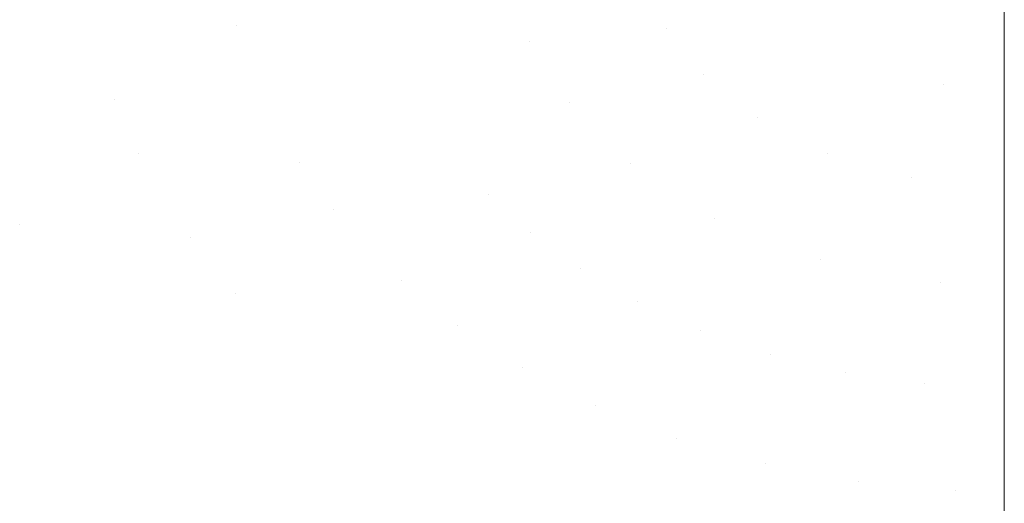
# Model space of a CAD drawing. Header units: centimetres. Extents: x -35.1 to 36.2, y 4.2 to 6.
# Tile 35 of 256: x -34.9871 to -34.9528, y 4.2793 to 4.2962. Entities that reach past the tile are written whole.
import ezdxf

# ---------------------------------------------------------------- set-up
doc = ezdxf.new("R2010")
doc.units = ezdxf.units.CM
doc.header["$LTSCALE"] = 2.54
doc.layers.add('Lucido design-1', color=7, linetype='Continuous')

# ---------------------------------------------------------------- blocks, each defined once
blk = doc.blocks.new('Gruppo-4-1')
at = {"color": 7, "linetype": 'Continuous', "lineweight": 9}
for points, invisible_edges in [([(-34.974377, 4.2955, -2276.223596), (-34.969813, 4.296495, -2276.223055), (-34.970366, 4.29845, -2276.223055), (-34.975078, 4.297978, -2276.223596)], 15), ([(-34.975078, 4.297978, -2277.020744), (-34.970366, 4.29845, -2277.021285), (-34.969813, 4.296495, -2277.021285), (-34.974377, 4.2955, -2277.020744)], 15), ([(-34.964565, 4.295912, -2276.222653), (-34.960516, 4.297388, -2276.222378), (-34.961043, 4.298407, -2276.222378), (-34.965367, 4.297465, -2276.222653)], 15), ([(-34.965367, 4.297465, -2277.021687), (-34.961043, 4.298407, -2277.021962), (-34.960516, 4.297388, -2277.021962), (-34.964565, 4.295912, -2277.021687)], 15), ([(-34.956163, 4.298308, -2276.22222), (-34.959663, 4.296345, -2276.222378), (-34.958435, 4.295356, -2276.222378), (-34.955558, 4.297821, -2276.22222)], 15), ([(-34.955558, 4.297821, -2277.02212), (-34.958435, 4.295356, -2277.021962), (-34.959663, 4.296345, -2277.021962), (-34.956163, 4.298308, -2277.02212)], 15), ([(-34.975078, 4.297978, -2276.223596), (-34.979908, 4.297495, -2276.224288), (-34.97957, 4.296022, -2276.224288)], 11), ([(-34.97957, 4.296022, -2277.020052), (-34.979908, 4.297495, -2277.020052), (-34.975078, 4.297978, -2277.020744)], 11), ([(-34.97957, 4.296022, -2276.224288), (-34.979055, 4.29448, -2276.224288), (-34.974377, 4.2955, -2276.223596), (-34.975078, 4.297978, -2276.223596)], 15), ([(-34.975078, 4.297978, -2277.020744), (-34.974377, 4.2955, -2277.020744), (-34.979055, 4.29448, -2277.020052), (-34.97957, 4.296022, -2277.020052)], 15), ([(-34.955558, 4.297821, -2276.22222), (-34.958435, 4.295356, -2276.222378), (-34.956823, 4.294525, -2276.222378), (-34.954764, 4.297412, -2276.22222)], 15), ([(-34.954764, 4.297412, -2277.02212), (-34.956823, 4.294525, -2277.021962), (-34.958435, 4.295356, -2277.021962), (-34.955558, 4.297821, -2277.02212)], 15), ([(-34.97957, 4.296022, -2276.224288), (-34.979908, 4.297495, -2276.224288), (-34.984848, 4.297, -2276.225141), (-34.984449, 4.295259, -2276.225141)], 15), ([(-34.984449, 4.295259, -2277.019198), (-34.984848, 4.297, -2277.019198), (-34.979908, 4.297495, -2277.020052), (-34.97957, 4.296022, -2277.020052)], 15), ([(-34.965367, 4.297465, -2276.222653), (-34.969813, 4.296495, -2276.223055), (-34.969346, 4.295459, -2276.223055)], 11), ([(-34.964565, 4.295912, -2277.021687), (-34.968728, 4.294395, -2277.021285), (-34.969813, 4.296495, -2277.021285), (-34.965367, 4.297465, -2277.021687)], 15), ([(-34.969346, 4.295459, -2276.223055), (-34.968728, 4.294395, -2276.223055), (-34.964565, 4.295912, -2276.222653), (-34.965367, 4.297465, -2276.222653)], 15), ([(-34.963267, 4.294325, -2276.222653), (-34.959663, 4.296345, -2276.222378), (-34.960516, 4.297388, -2276.222378), (-34.964565, 4.295912, -2276.222653)], 15), ([(-34.964565, 4.295912, -2277.021687), (-34.960516, 4.297388, -2277.021962), (-34.959663, 4.296345, -2277.021962), (-34.963267, 4.294325, -2277.021687)], 15), ([(-34.954764, 4.297412, -2276.22222), (-34.956823, 4.294525, -2276.222378), (-34.954888, 4.293965, -2276.222378), (-34.953811, 4.297136, -2276.22222)], 15), ([(-34.953811, 4.297136, -2277.02212), (-34.954888, 4.293965, -2277.021962), (-34.956823, 4.294525, -2277.021962), (-34.954764, 4.297412, -2277.02212)], 15), ([(-34.984449, 4.295259, -2276.225141), (-34.984848, 4.297, -2276.225141), (-34.989891, 4.296495, -2276.22617), (-34.989429, 4.29448, -2276.22617)], 15), ([(-34.989429, 4.29448, -2277.01817), (-34.989891, 4.296495, -2277.01817), (-34.984848, 4.297, -2277.019198), (-34.984449, 4.295259, -2277.019198)], 15), ([(-34.953811, 4.297136, -2276.22222), (-34.954888, 4.293965, -2276.222378), (-34.952766, 4.29585, -2276.222265)], 11), ([(-34.952766, 4.29585, -2277.022075), (-34.954888, 4.293965, -2277.021962), (-34.953811, 4.297136, -2277.02212)], 11), ([(-34.952766, 4.29585, -2276.222265), (-34.952766, 4.297039, -2276.222239), (-34.953811, 4.297136, -2276.22222)], 10), ([(-34.953811, 4.297136, -2277.02212), (-34.952766, 4.297039, -2277.022101), (-34.952766, 4.29585, -2277.022075)], 9), ([(-34.952766, 4.297039, -2276.222239), (-34.952766, 4.29585, -2276.222265), (36.079692, 4.29585, -2276.222265), (36.079692, 4.297039, -2276.222239)], 10), ([(36.079692, 4.297039, -2277.022101), (36.079692, 4.29585, -2277.022075), (-34.952766, 4.29585, -2277.022075), (-34.952766, 4.297039, -2277.022101)], 10), ([(-34.973785, 4.294186, -2276.223596), (-34.969346, 4.295459, -2276.223055), (-34.969813, 4.296495, -2276.223055), (-34.974377, 4.2955, -2276.223596)], 15), ([(-34.973785, 4.294186, -2277.020744), (-34.974377, 4.2955, -2277.020744), (-34.969813, 4.296495, -2277.021285)], 11), ([(-34.969813, 4.296495, -2277.021285), (-34.968728, 4.294395, -2277.021285), (-34.973001, 4.292838, -2277.020744), (-34.973785, 4.294186, -2277.020744)], 15), ([(-34.961397, 4.292819, -2276.222653), (-34.958435, 4.295356, -2276.222378), (-34.959663, 4.296345, -2276.222378), (-34.963267, 4.294325, -2276.222653)], 15), ([(-34.963267, 4.294325, -2277.021687), (-34.959663, 4.296345, -2277.021962), (-34.958435, 4.295356, -2277.021962), (-34.961397, 4.292819, -2277.021687)], 15), ([(-34.984449, 4.295259, -2276.225141), (-34.983839, 4.293437, -2276.225141), (-34.979055, 4.29448, -2276.224288), (-34.97957, 4.296022, -2276.224288)], 15), ([(-34.97957, 4.296022, -2277.020052), (-34.979055, 4.29448, -2277.020052), (-34.983839, 4.293437, -2277.019198), (-34.984449, 4.295259, -2277.019198)], 15), ([(-34.964565, 4.295912, -2276.222653), (-34.968728, 4.294395, -2276.223055), (-34.967942, 4.293319, -2276.223055)], 11), ([(-34.967942, 4.293319, -2277.021285), (-34.968728, 4.294395, -2277.021285), (-34.964565, 4.295912, -2277.021687)], 11), ([(-34.967942, 4.293319, -2276.223055), (-34.966972, 4.292247, -2276.223055), (-34.963267, 4.294325, -2276.222653), (-34.964565, 4.295912, -2276.222653)], 15), ([(-34.964565, 4.295912, -2277.021687), (-34.963267, 4.294325, -2277.021687), (-34.966972, 4.292247, -2277.021285), (-34.967942, 4.293319, -2277.021285)], 15), ([(-34.952766, 4.291496, -2276.22255), (-34.952766, 4.29585, -2276.222265), (-34.954888, 4.293965, -2276.222378)], 10), ([(-34.954888, 4.293965, -2277.021962), (-34.952766, 4.29585, -2277.022075), (-34.952766, 4.291496, -2277.021789)], 9), ([(-34.952766, 4.291496, -2276.22255), (36.079692, 4.291496, -2276.22255), (36.079692, 4.29585, -2276.222265), (-34.952766, 4.29585, -2276.222265)], 5), ([(36.079692, 4.291496, -2277.021789), (-34.952766, 4.291496, -2277.021789), (-34.952766, 4.29585, -2277.022075), (36.079692, 4.29585, -2277.022075)], 5), ([(-34.989429, 4.29448, -2276.22617), (-34.988724, 4.292372, -2276.22617), (-34.983839, 4.293437, -2276.225141), (-34.984449, 4.295259, -2276.225141)], 15), ([(-34.984449, 4.295259, -2277.019198), (-34.983839, 4.293437, -2277.019198), (-34.988724, 4.292372, -2277.01817), (-34.989429, 4.29448, -2277.01817)], 15), ([(-34.974377, 4.2955, -2276.223596), (-34.979055, 4.29448, -2276.224288), (-34.978334, 4.292882, -2276.224288), (-34.973785, 4.294186, -2276.223596)], 15), ([(-34.978334, 4.292882, -2277.020052), (-34.979055, 4.29448, -2277.020052), (-34.974377, 4.2955, -2277.020744), (-34.973785, 4.294186, -2277.020744)], 15), ([(-34.973001, 4.292838, -2276.223596), (-34.968728, 4.294395, -2276.223055), (-34.969346, 4.295459, -2276.223055), (-34.973785, 4.294186, -2276.223596)], 15), ([(-34.958943, 4.291554, -2276.222653), (-34.956823, 4.294525, -2276.222378), (-34.958435, 4.295356, -2276.222378), (-34.961397, 4.292819, -2276.222653)], 15), ([(-34.961397, 4.292819, -2277.021687), (-34.958435, 4.295356, -2277.021962), (-34.956823, 4.294525, -2277.021962), (-34.958943, 4.291554, -2277.021687)], 15), ([(-34.955997, 4.290702, -2276.222653), (-34.954888, 4.293965, -2276.222378), (-34.956823, 4.294525, -2276.222378), (-34.958943, 4.291554, -2276.222653)], 15), ([(-34.958943, 4.291554, -2277.021687), (-34.956823, 4.294525, -2277.021962), (-34.954888, 4.293965, -2277.021962), (-34.955997, 4.290702, -2277.021687)], 15), ([(-34.982988, 4.291547, -2276.225141), (-34.978334, 4.292882, -2276.224288), (-34.979055, 4.29448, -2276.224288), (-34.983839, 4.293437, -2276.225141)], 15), ([(-34.983839, 4.293437, -2277.019198), (-34.979055, 4.29448, -2277.020052), (-34.978334, 4.292882, -2277.020052), (-34.982988, 4.291547, -2277.019198)], 15), ([(-34.973785, 4.294186, -2276.223596), (-34.978334, 4.292882, -2276.224288), (-34.977381, 4.291242, -2276.224288), (-34.973001, 4.292838, -2276.223596)], 15), ([(-34.973785, 4.294186, -2277.020744), (-34.973001, 4.292838, -2277.020744), (-34.977381, 4.291242, -2277.020052), (-34.978334, 4.292882, -2277.020052)], 15), ([(-34.972005, 4.291473, -2276.223596), (-34.967942, 4.293319, -2276.223055), (-34.968728, 4.294395, -2276.223055), (-34.973001, 4.292838, -2276.223596)], 15), ([(-34.972005, 4.291473, -2277.020744), (-34.973001, 4.292838, -2277.020744), (-34.968728, 4.294395, -2277.021285), (-34.967942, 4.293319, -2277.021285)], 15), ([(-34.963267, 4.294325, -2276.222653), (-34.966972, 4.292247, -2276.223055), (-34.965808, 4.291203, -2276.223055)], 11), ([(-34.965808, 4.291203, -2277.021285), (-34.966972, 4.292247, -2277.021285), (-34.963267, 4.294325, -2277.021687)], 11), ([(-34.965808, 4.291203, -2276.223055), (-34.964442, 4.290211, -2276.223055), (-34.961397, 4.292819, -2276.222653), (-34.963267, 4.294325, -2276.222653)], 15), ([(-34.963267, 4.294325, -2277.021687), (-34.961397, 4.292819, -2277.021687), (-34.964442, 4.290211, -2277.021285), (-34.965808, 4.291203, -2277.021285)], 15), ([(-34.954888, 4.293965, -2276.222378), (-34.955997, 4.290702, -2276.222653), (-34.952766, 4.291496, -2276.22255)], 11), ([(-34.952766, 4.291496, -2277.021789), (-34.955997, 4.290702, -2277.021687), (-34.954888, 4.293965, -2277.021962)], 11), ([(-34.983839, 4.293437, -2276.225141), (-34.988724, 4.292372, -2276.22617), (-34.988269, 4.291287, -2276.22617)], 11), ([(-34.988269, 4.291287, -2277.01817), (-34.988724, 4.292372, -2277.01817), (-34.983839, 4.293437, -2277.019198)], 11), ([(-34.988269, 4.291287, -2276.22617), (-34.987738, 4.290185, -2276.22617), (-34.982988, 4.291547, -2276.225141), (-34.983839, 4.293437, -2276.225141)], 15), ([(-34.983839, 4.293437, -2277.019198), (-34.982988, 4.291547, -2277.019198), (-34.987738, 4.290185, -2277.01817), (-34.988269, 4.291287, -2277.01817)], 15), ([(-34.970775, 4.290115, -2276.223596), (-34.966972, 4.292247, -2276.223055), (-34.967942, 4.293319, -2276.223055), (-34.972005, 4.291473, -2276.223596)], 15), ([(-34.967942, 4.293319, -2277.021285), (-34.966972, 4.292247, -2277.021285), (-34.970775, 4.290115, -2277.020744), (-34.972005, 4.291473, -2277.020744)], 15), ([(-34.981861, 4.289609, -2276.225141), (-34.977381, 4.291242, -2276.224288), (-34.978334, 4.292882, -2276.224288), (-34.982988, 4.291547, -2276.225141)], 15), ([(-34.982988, 4.291547, -2277.019198), (-34.978334, 4.292882, -2277.020052), (-34.977381, 4.291242, -2277.020052), (-34.981861, 4.289609, -2277.019198)], 15), ([(-34.973001, 4.292838, -2276.223596), (-34.977381, 4.291242, -2276.224288), (-34.976168, 4.289582, -2276.224288), (-34.972005, 4.291473, -2276.223596)], 15), ([(-34.976168, 4.289582, -2277.020052), (-34.977381, 4.291242, -2277.020052), (-34.973001, 4.292838, -2277.020744), (-34.972005, 4.291473, -2277.020744)], 15), ([(-34.961397, 4.292819, -2276.222653), (-34.964442, 4.290211, -2276.223055), (-34.962877, 4.2893, -2276.223055)], 11), ([(-34.962877, 4.2893, -2277.021285), (-34.964442, 4.290211, -2277.021285), (-34.961397, 4.292819, -2277.021687)], 11), ([(-34.962877, 4.2893, -2276.223055), (-34.961123, 4.288499, -2276.223055), (-34.958943, 4.291554, -2276.222653), (-34.961397, 4.292819, -2276.222653)], 15), ([(-34.961397, 4.292819, -2277.021687), (-34.958943, 4.291554, -2277.021687), (-34.961123, 4.288499, -2277.021285), (-34.962877, 4.2893, -2277.021285)], 15), ([(-34.965808, 4.291203, -2276.223055), (-34.966972, 4.292247, -2276.223055), (-34.970775, 4.290115, -2276.223596), (-34.969299, 4.288791, -2276.223596)], 15), ([(-34.970775, 4.290115, -2277.020744), (-34.966972, 4.292247, -2277.021285), (-34.965808, 4.291203, -2277.021285), (-34.969299, 4.288791, -2277.020744)], 15), ([(-34.982988, 4.291547, -2276.225141), (-34.987738, 4.290185, -2276.22617), (-34.987129, 4.289069, -2276.22617)], 11), ([(-34.987129, 4.289069, -2277.01817), (-34.987738, 4.290185, -2277.01817), (-34.982988, 4.291547, -2277.019198)], 11), ([(-34.987129, 4.289069, -2276.22617), (-34.986435, 4.287942, -2276.22617), (-34.981861, 4.289609, -2276.225141), (-34.982988, 4.291547, -2276.225141)], 15), ([(-34.982988, 4.291547, -2277.019198), (-34.981861, 4.289609, -2277.019198), (-34.986435, 4.287942, -2277.01817), (-34.987129, 4.289069, -2277.01817)], 15), ([(-34.972005, 4.291473, -2276.223596), (-34.976168, 4.289582, -2276.224288), (-34.974673, 4.28793, -2276.224288), (-34.970775, 4.290115, -2276.223596)], 15), ([(-34.972005, 4.291473, -2277.020744), (-34.970775, 4.290115, -2277.020744), (-34.974673, 4.28793, -2277.020052), (-34.976168, 4.289582, -2277.020052)], 15), ([(-34.958943, 4.291554, -2276.222653), (-34.961123, 4.288499, -2276.223055), (-34.959199, 4.287839, -2276.223055)], 11), ([(-34.959199, 4.287839, -2277.021285), (-34.961123, 4.288499, -2277.021285), (-34.958943, 4.291554, -2277.021687)], 11), ([(-34.959199, 4.287839, -2276.223055), (-34.957137, 4.287346, -2276.223055), (-34.955997, 4.290702, -2276.222653), (-34.958943, 4.291554, -2276.222653)], 15), ([(-34.958943, 4.291554, -2277.021687), (-34.955997, 4.290702, -2277.021687), (-34.957137, 4.287346, -2277.021285), (-34.959199, 4.287839, -2277.021285)], 15), ([(-34.955997, 4.290702, -2276.222653), (-34.952766, 4.290402, -2276.22267), (-34.952766, 4.291496, -2276.22255)], 9), ([(-34.952766, 4.291496, -2277.021789), (-34.952766, 4.290402, -2277.02167), (-34.955997, 4.290702, -2277.021687)], 10), ([(36.079692, 4.290402, -2276.22267), (36.079692, 4.291496, -2276.22255), (-34.952766, 4.291496, -2276.22255), (-34.952766, 4.290402, -2276.22267)], 10), ([(-34.952766, 4.290402, -2277.02167), (-34.952766, 4.291496, -2277.021789), (36.079692, 4.291496, -2277.021789), (36.079692, 4.290402, -2277.02167)], 10), ([(-34.977381, 4.291242, -2276.224288), (-34.981861, 4.289609, -2276.225141), (-34.981185, 4.288629, -2276.225141)], 11), ([(-34.981185, 4.288629, -2277.019198), (-34.981861, 4.289609, -2277.019198), (-34.977381, 4.291242, -2277.020052)], 11), ([(-34.981185, 4.288629, -2276.225141), (-34.980428, 4.287647, -2276.225141), (-34.976168, 4.289582, -2276.224288), (-34.977381, 4.291242, -2276.224288)], 15), ([(-34.977381, 4.291242, -2277.020052), (-34.976168, 4.289582, -2277.020052), (-34.980428, 4.287647, -2277.019198), (-34.981185, 4.288629, -2277.019198)], 15), ([(-34.969299, 4.288791, -2276.223596), (-34.967568, 4.287533, -2276.223596), (-34.964442, 4.290211, -2276.223055), (-34.965808, 4.291203, -2276.223055)], 15), ([(-34.969299, 4.288791, -2277.020744), (-34.965808, 4.291203, -2277.021285), (-34.964442, 4.290211, -2277.021285), (-34.967568, 4.287533, -2277.020744)], 15), ([(-34.955997, 4.290702, -2276.222653), (-34.957137, 4.287346, -2276.223055), (-34.952766, 4.287159, -2276.223025)], 11), ([(-34.952766, 4.287159, -2277.021314), (-34.957137, 4.287346, -2277.021285), (-34.955997, 4.290702, -2277.021687)], 11), ([(-34.952766, 4.287159, -2276.223025), (-34.952766, 4.290402, -2276.22267), (-34.955997, 4.290702, -2276.222653)], 10), ([(-34.955997, 4.290702, -2277.021687), (-34.952766, 4.290402, -2277.02167), (-34.952766, 4.287159, -2277.021314)], 9), ([(-34.952766, 4.290402, -2276.22267), (-34.952766, 4.287159, -2276.223025), (36.079692, 4.287159, -2276.223025), (36.079692, 4.290402, -2276.22267)], 10), ([(36.079692, 4.290402, -2277.02167), (36.079692, 4.287159, -2277.021314), (-34.952766, 4.287159, -2277.021314), (-34.952766, 4.290402, -2277.02167)], 10), ([(-34.987129, 4.289069, -2276.22617), (-34.987738, 4.290185, -2276.22617), (-34.992577, 4.288798, -2276.227386), (-34.991883, 4.287528, -2276.227386)], 15), ([(-34.991883, 4.287528, -2277.016954), (-34.992577, 4.288798, -2277.016954), (-34.987738, 4.290185, -2277.01817), (-34.987129, 4.289069, -2277.01817)], 15), ([(-34.970775, 4.290115, -2276.223596), (-34.974673, 4.28793, -2276.224288), (-34.973814, 4.287117, -2276.224288)], 11), ([(-34.973814, 4.287117, -2277.020052), (-34.974673, 4.28793, -2277.020052), (-34.970775, 4.290115, -2277.020744)], 11), ([(-34.973814, 4.287117, -2276.224288), (-34.972878, 4.286319, -2276.224288), (-34.969299, 4.288791, -2276.223596), (-34.970775, 4.290115, -2276.223596)], 15), ([(-34.970775, 4.290115, -2277.020744), (-34.969299, 4.288791, -2277.020744), (-34.972878, 4.286319, -2277.020052), (-34.973814, 4.287117, -2277.020052)], 15), ([(-34.962877, 4.2893, -2276.223055), (-34.964442, 4.290211, -2276.223055), (-34.967568, 4.287533, -2276.223596), (-34.965584, 4.286378, -2276.223596)], 15), ([(-34.967568, 4.287533, -2277.020744), (-34.964442, 4.290211, -2277.021285), (-34.962877, 4.2893, -2277.021285), (-34.965584, 4.286378, -2277.020744)], 15), ([(-34.981185, 4.288629, -2276.225141), (-34.981861, 4.289609, -2276.225141), (-34.986435, 4.287942, -2276.22617), (-34.985652, 4.286808, -2276.22617)], 15), ([(-34.985652, 4.286808, -2277.01817), (-34.986435, 4.287942, -2277.01817), (-34.981861, 4.289609, -2277.019198), (-34.981185, 4.288629, -2277.019198)], 15), ([(-34.976168, 4.289582, -2276.224288), (-34.980428, 4.287647, -2276.225141), (-34.979588, 4.286667, -2276.225141)], 11), ([(-34.979588, 4.286667, -2277.019198), (-34.980428, 4.287647, -2277.019198), (-34.976168, 4.289582, -2277.020052)], 11), ([(-34.979588, 4.286667, -2276.225141), (-34.978661, 4.285694, -2276.225141), (-34.974673, 4.28793, -2276.224288), (-34.976168, 4.289582, -2276.224288)], 15), ([(-34.976168, 4.289582, -2277.020052), (-34.974673, 4.28793, -2277.020052), (-34.978661, 4.285694, -2277.019198), (-34.979588, 4.286667, -2277.019198)], 15), ([(-34.991883, 4.287528, -2276.227386), (-34.991093, 4.286245, -2276.227386), (-34.986435, 4.287942, -2276.22617), (-34.987129, 4.289069, -2276.22617)], 15), ([(-34.987129, 4.289069, -2277.01817), (-34.986435, 4.287942, -2277.01817), (-34.991093, 4.286245, -2277.016954), (-34.991883, 4.287528, -2277.016954)], 15), ([(-34.965584, 4.286378, -2276.223596), (-34.96336, 4.285364, -2276.223596), (-34.961123, 4.288499, -2276.223055), (-34.962877, 4.2893, -2276.223055)], 15), ([(-34.965584, 4.286378, -2277.020744), (-34.962877, 4.2893, -2277.021285), (-34.961123, 4.288499, -2277.021285), (-34.96336, 4.285364, -2277.020744)], 15), ([(-34.969299, 4.288791, -2276.223596), (-34.972878, 4.286319, -2276.224288), (-34.971864, 4.285541, -2276.224288)], 11), ([(-34.971864, 4.285541, -2277.020052), (-34.972878, 4.286319, -2277.020052), (-34.969299, 4.288791, -2277.020744)], 11), ([(-34.971864, 4.285541, -2276.224288), (-34.970772, 4.284789, -2276.224288), (-34.967568, 4.287533, -2276.223596), (-34.969299, 4.288791, -2276.223596)], 15), ([(-34.969299, 4.288791, -2277.020744), (-34.967568, 4.287533, -2277.020744), (-34.970772, 4.284789, -2277.020052), (-34.971864, 4.285541, -2277.020052)], 15), ([(-34.985652, 4.286808, -2276.22617), (-34.984776, 4.285672, -2276.22617), (-34.980428, 4.287647, -2276.225141), (-34.981185, 4.288629, -2276.225141)], 15), ([(-34.981185, 4.288629, -2277.019198), (-34.980428, 4.287647, -2277.019198), (-34.984776, 4.285672, -2277.01817), (-34.985652, 4.286808, -2277.01817)], 15), ([(-34.959199, 4.287839, -2276.223055), (-34.961123, 4.288499, -2276.223055), (-34.96336, 4.285364, -2276.223596), (-34.960921, 4.284527, -2276.223596)], 15), ([(-34.96336, 4.285364, -2277.020744), (-34.961123, 4.288499, -2277.021285), (-34.959199, 4.287839, -2277.021285), (-34.960921, 4.284527, -2277.020744)], 15), ([(-34.985652, 4.286808, -2276.22617), (-34.986435, 4.287942, -2276.22617), (-34.991093, 4.286245, -2276.227386), (-34.990201, 4.284954, -2276.227386)], 15), ([(-34.990201, 4.284954, -2277.016954), (-34.991093, 4.286245, -2277.016954), (-34.986435, 4.287942, -2277.01817), (-34.985652, 4.286808, -2277.01817)], 15), ([(-34.979588, 4.286667, -2276.225141), (-34.980428, 4.287647, -2276.225141), (-34.984776, 4.285672, -2276.22617), (-34.983804, 4.284538, -2276.22617)], 15), ([(-34.983804, 4.284538, -2277.01817), (-34.984776, 4.285672, -2277.01817), (-34.980428, 4.287647, -2277.019198), (-34.979588, 4.286667, -2277.019198)], 15), ([(-34.973814, 4.287117, -2276.224288), (-34.974673, 4.28793, -2276.224288), (-34.978661, 4.285694, -2276.225141), (-34.977645, 4.284733, -2276.225141)], 15), ([(-34.977645, 4.284733, -2277.019198), (-34.978661, 4.285694, -2277.019198), (-34.974673, 4.28793, -2277.020052), (-34.973814, 4.287117, -2277.020052)], 15), ([(-34.960921, 4.284527, -2276.223596), (-34.958308, 4.283902, -2276.223596), (-34.957137, 4.287346, -2276.223055), (-34.959199, 4.287839, -2276.223055)], 15), ([(-34.960921, 4.284527, -2277.020744), (-34.959199, 4.287839, -2277.021285), (-34.957137, 4.287346, -2277.021285), (-34.958308, 4.283902, -2277.020744)], 15), ([(-34.967568, 4.287533, -2276.223596), (-34.970772, 4.284789, -2276.224288), (-34.969603, 4.284068, -2276.224288)], 11), ([(-34.969603, 4.284068, -2277.020052), (-34.970772, 4.284789, -2277.020052), (-34.967568, 4.287533, -2277.020744)], 11), ([(-34.969603, 4.284068, -2276.224288), (-34.968358, 4.283384, -2276.224288), (-34.965584, 4.286378, -2276.223596), (-34.967568, 4.287533, -2276.223596)], 15), ([(-34.967568, 4.287533, -2277.020744), (-34.965584, 4.286378, -2277.020744), (-34.968358, 4.283384, -2277.020052), (-34.969603, 4.284068, -2277.020052)], 15), ([(-34.954977, 4.287041, -2276.223055), (-34.957137, 4.287346, -2276.223055), (-34.958308, 4.283902, -2276.223596), (-34.955569, 4.283515, -2276.223596)], 15), ([(-34.958308, 4.283902, -2277.020744), (-34.957137, 4.287346, -2277.021285), (-34.954977, 4.287041, -2277.021285), (-34.955569, 4.283515, -2277.020744)], 15), ([(-34.952766, 4.287159, -2276.223025), (-34.957137, 4.287346, -2276.223055), (-34.954977, 4.287041, -2276.223055)], 11), ([(-34.954977, 4.287041, -2277.021285), (-34.957137, 4.287346, -2277.021285), (-34.952766, 4.287159, -2277.021314)], 11), ([(-34.977645, 4.284733, -2276.225141), (-34.976538, 4.28379, -2276.225141), (-34.972878, 4.286319, -2276.224288), (-34.973814, 4.287117, -2276.224288)], 15), ([(-34.973814, 4.287117, -2277.020052), (-34.972878, 4.286319, -2277.020052), (-34.976538, 4.28379, -2277.019198), (-34.977645, 4.284733, -2277.019198)], 15), ([(-34.955569, 4.283515, -2276.223596), (-34.952766, 4.283385, -2276.223606), (-34.952766, 4.286938, -2276.22306), (-34.954977, 4.287041, -2276.223055)], 13), ([(-34.955569, 4.283515, -2277.020744), (-34.954977, 4.287041, -2277.021285), (-34.952766, 4.286938, -2277.02128), (-34.952766, 4.283385, -2277.020734)], 11), ([(-34.954977, 4.287041, -2276.223055), (-34.952766, 4.286938, -2276.22306), (-34.952766, 4.287159, -2276.223025)], 9), ([(-34.952766, 4.287159, -2277.021314), (-34.952766, 4.286938, -2277.02128), (-34.954977, 4.287041, -2277.021285)], 10), ([(36.079692, 4.286938, -2276.22306), (36.079692, 4.287159, -2276.223025), (-34.952766, 4.287159, -2276.223025), (-34.952766, 4.286938, -2276.22306)], 10), ([(-34.952766, 4.286938, -2277.02128), (-34.952766, 4.287159, -2277.021314), (36.079692, 4.287159, -2277.021314), (36.079692, 4.286938, -2277.02128)], 10), ([(-34.990201, 4.284954, -2276.227386), (-34.989205, 4.28366, -2276.227386), (-34.984776, 4.285672, -2276.22617), (-34.985652, 4.286808, -2276.22617)], 15), ([(-34.985652, 4.286808, -2277.01817), (-34.984776, 4.285672, -2277.01817), (-34.989205, 4.28366, -2277.016954), (-34.990201, 4.284954, -2277.016954)], 15), ([(-34.983804, 4.284538, -2276.22617), (-34.982731, 4.283412, -2276.22617), (-34.978661, 4.285694, -2276.225141), (-34.979588, 4.286667, -2276.225141)], 15), ([(-34.979588, 4.286667, -2277.019198), (-34.978661, 4.285694, -2277.019198), (-34.982731, 4.283412, -2277.01817), (-34.983804, 4.284538, -2277.01817)], 15), ([(-34.952766, 4.286938, -2276.22306), (-34.952766, 4.283385, -2276.223606), (36.079692, 4.283385, -2276.223606), (36.079692, 4.286938, -2276.22306)], 10), ([(-34.952766, 4.283385, -2277.020734), (-34.952766, 4.286938, -2277.02128), (36.079692, 4.286938, -2277.02128), (36.079692, 4.283385, -2277.020734)], 10), ([(-34.971864, 4.285541, -2276.224288), (-34.972878, 4.286319, -2276.224288), (-34.976538, 4.28379, -2276.225141), (-34.97534, 4.282871, -2276.225141)], 15), ([(-34.97534, 4.282871, -2277.019198), (-34.976538, 4.28379, -2277.019198), (-34.972878, 4.286319, -2277.020052), (-34.971864, 4.285541, -2277.020052)], 15), ([(-34.965584, 4.286378, -2276.223596), (-34.968358, 4.283384, -2276.224288), (-34.967041, 4.282743, -2276.224288)], 11), ([(-34.967041, 4.282743, -2277.020052), (-34.968358, 4.283384, -2277.020052), (-34.965584, 4.286378, -2277.020744)], 11), ([(-34.967041, 4.282743, -2276.224288), (-34.965653, 4.28215, -2276.224288), (-34.96336, 4.285364, -2276.223596), (-34.965584, 4.286378, -2276.223596)], 15), ([(-34.965584, 4.286378, -2277.020744), (-34.96336, 4.285364, -2277.020744), (-34.965653, 4.28215, -2277.020052), (-34.967041, 4.282743, -2277.020052)], 15), ([(-34.983804, 4.284538, -2276.22617), (-34.984776, 4.285672, -2276.22617), (-34.989205, 4.28366, -2276.227386), (-34.988098, 4.282369, -2276.227386)], 15), ([(-34.988098, 4.282369, -2277.016954), (-34.989205, 4.28366, -2277.016954), (-34.984776, 4.285672, -2277.01817), (-34.983804, 4.284538, -2277.01817)], 15), ([(-34.977645, 4.284733, -2276.225141), (-34.978661, 4.285694, -2276.225141), (-34.982731, 4.283412, -2276.22617), (-34.981555, 4.2823, -2276.22617)], 15), ([(-34.981555, 4.2823, -2277.01817), (-34.982731, 4.283412, -2277.01817), (-34.978661, 4.285694, -2277.019198), (-34.977645, 4.284733, -2277.019198)], 15), ([(-34.97534, 4.282871, -2276.225141), (-34.974049, 4.281982, -2276.225141), (-34.970772, 4.284789, -2276.224288), (-34.971864, 4.285541, -2276.224288)], 15), ([(-34.971864, 4.285541, -2277.020052), (-34.970772, 4.284789, -2277.020052), (-34.974049, 4.281982, -2277.019198), (-34.97534, 4.282871, -2277.019198)], 15), ([(-34.96336, 4.285364, -2276.223596), (-34.965653, 4.28215, -2276.224288), (-34.9642, 4.281611, -2276.224288)], 11), ([(-34.9642, 4.281611, -2277.020052), (-34.965653, 4.28215, -2277.020052), (-34.96336, 4.285364, -2277.020744)], 11), ([(-34.9642, 4.281611, -2276.224288), (-34.962686, 4.281132, -2276.224288), (-34.960921, 4.284527, -2276.223596), (-34.96336, 4.285364, -2276.223596)], 15), ([(-34.96336, 4.285364, -2277.020744), (-34.960921, 4.284527, -2277.020744), (-34.962686, 4.281132, -2277.020052), (-34.9642, 4.281611, -2277.020052)], 15), ([(-34.981555, 4.2823, -2276.22617), (-34.980275, 4.281209, -2276.22617), (-34.976538, 4.28379, -2276.225141), (-34.977645, 4.284733, -2276.225141)], 15), ([(-34.977645, 4.284733, -2277.019198), (-34.976538, 4.28379, -2277.019198), (-34.980275, 4.281209, -2277.01817), (-34.981555, 4.2823, -2277.01817)], 15), ([(-34.969603, 4.284068, -2276.224288), (-34.970772, 4.284789, -2276.224288), (-34.974049, 4.281982, -2276.225141), (-34.972668, 4.28113, -2276.225141)], 15), ([(-34.972668, 4.28113, -2277.019198), (-34.974049, 4.281982, -2277.019198), (-34.970772, 4.284789, -2277.020052), (-34.969603, 4.284068, -2277.020052)], 15), ([(-34.988098, 4.282369, -2276.227386), (-34.986877, 4.281088, -2276.227386), (-34.982731, 4.283412, -2276.22617), (-34.983804, 4.284538, -2276.22617)], 15), ([(-34.983804, 4.284538, -2277.01817), (-34.982731, 4.283412, -2277.01817), (-34.986877, 4.281088, -2277.016954), (-34.988098, 4.282369, -2277.016954)], 15), ([(-34.960921, 4.284527, -2276.223596), (-34.962686, 4.281132, -2276.224288), (-34.96112, 4.280717, -2276.224288)], 11), ([(-34.96112, 4.280717, -2277.020052), (-34.962686, 4.281132, -2277.020052), (-34.960921, 4.284527, -2277.020744)], 11), ([(-34.96112, 4.280717, -2276.224288), (-34.959507, 4.280371, -2276.224288), (-34.958308, 4.283902, -2276.223596), (-34.960921, 4.284527, -2276.223596)], 15), ([(-34.960921, 4.284527, -2277.020744), (-34.958308, 4.283902, -2277.020744), (-34.959507, 4.280371, -2277.020052), (-34.96112, 4.280717, -2277.020052)], 15), ([(-34.972668, 4.28113, -2276.225141), (-34.971196, 4.280321, -2276.225141), (-34.968358, 4.283384, -2276.224288), (-34.969603, 4.284068, -2276.224288)], 15), ([(-34.969603, 4.284068, -2277.020052), (-34.968358, 4.283384, -2277.020052), (-34.971196, 4.280321, -2277.019198), (-34.972668, 4.28113, -2277.019198)], 15), ([(-34.958308, 4.283902, -2276.223596), (-34.959507, 4.280371, -2276.224288), (-34.957856, 4.280098, -2276.224288)], 11), ([(-34.957856, 4.280098, -2277.020052), (-34.959507, 4.280371, -2277.020052), (-34.958308, 4.283902, -2277.020744)], 11), ([(-34.957856, 4.280098, -2276.224288), (-34.956176, 4.279901, -2276.224288), (-34.955569, 4.283515, -2276.223596), (-34.958308, 4.283902, -2276.223596)], 15), ([(-34.958308, 4.283902, -2277.020744), (-34.955569, 4.283515, -2277.020744), (-34.956176, 4.279901, -2277.020052), (-34.957856, 4.280098, -2277.020052)], 15), ([(-34.97534, 4.282871, -2276.225141), (-34.976538, 4.28379, -2276.225141), (-34.980275, 4.281209, -2276.22617), (-34.978888, 4.280145, -2276.22617)], 15), ([(-34.978888, 4.280145, -2277.01817), (-34.980275, 4.281209, -2277.01817), (-34.976538, 4.28379, -2277.019198), (-34.97534, 4.282871, -2277.019198)], 15), ([(-34.981555, 4.2823, -2276.22617), (-34.982731, 4.283412, -2276.22617), (-34.986877, 4.281088, -2276.227386), (-34.985538, 4.279822, -2276.227386)], 15), ([(-34.985538, 4.279822, -2277.016954), (-34.986877, 4.281088, -2277.016954), (-34.982731, 4.283412, -2277.01817), (-34.981555, 4.2823, -2277.01817)], 15), ([(-34.967041, 4.282743, -2276.224288), (-34.968358, 4.283384, -2276.224288), (-34.971196, 4.280321, -2276.225141), (-34.969639, 4.279563, -2276.225141)], 15), ([(-34.969639, 4.279563, -2277.019198), (-34.971196, 4.280321, -2277.019198), (-34.968358, 4.283384, -2277.020052), (-34.967041, 4.282743, -2277.020052)], 15), ([(-34.955569, 4.283515, -2276.223596), (-34.956176, 4.279901, -2276.224288), (-34.954476, 4.279781, -2276.224288)], 11), ([(-34.954476, 4.279781, -2277.020052), (-34.956176, 4.279901, -2277.020052), (-34.955569, 4.283515, -2277.020744)], 11), ([(-34.952766, 4.282847, -2276.223689), (-34.955569, 4.283515, -2276.223596), (-34.954476, 4.279781, -2276.224288)], 11), ([(-34.952766, 4.282847, -2276.223689), (-34.952766, 4.283385, -2276.223606), (-34.955569, 4.283515, -2276.223596)], 10), ([(-34.954476, 4.279781, -2277.020052), (-34.955569, 4.283515, -2277.020744), (-34.952766, 4.282847, -2277.020651)], 11), ([(-34.955569, 4.283515, -2277.020744), (-34.952766, 4.283385, -2277.020734), (-34.952766, 4.282847, -2277.020651)], 9), ([(-34.952766, 4.283385, -2276.223606), (-34.952766, 4.282847, -2276.223689), (36.079692, 4.282847, -2276.223689), (36.079692, 4.283385, -2276.223606)], 10), ([(36.079692, 4.283385, -2277.020734), (36.079692, 4.282847, -2277.020651), (-34.952766, 4.282847, -2277.020651), (-34.952766, 4.283385, -2277.020734)], 10), ([(-34.978888, 4.280145, -2276.22617), (-34.977395, 4.279116, -2276.22617), (-34.974049, 4.281982, -2276.225141), (-34.97534, 4.282871, -2276.225141)], 15), ([(-34.97534, 4.282871, -2277.019198), (-34.974049, 4.281982, -2277.019198), (-34.977395, 4.279116, -2277.01817), (-34.978888, 4.280145, -2277.01817)], 15), ([(-34.954476, 4.279781, -2276.224288), (-34.952766, 4.279745, -2276.224306), (-34.952766, 4.282847, -2276.223689)], 9), ([(-34.952766, 4.282847, -2277.020651), (-34.952766, 4.279745, -2277.020034), (-34.954476, 4.279781, -2277.020052)], 10), ([(36.079692, 4.279745, -2276.224306), (36.079692, 4.282847, -2276.223689), (-34.952766, 4.282847, -2276.223689), (-34.952766, 4.279745, -2276.224306)], 10), ([(-34.952766, 4.279745, -2277.020034), (-34.952766, 4.282847, -2277.020651), (36.079692, 4.282847, -2277.020651), (36.079692, 4.279745, -2277.020034)], 10), ([(-34.969639, 4.279563, -2276.225141), (-34.967998, 4.278862, -2276.225141), (-34.965653, 4.28215, -2276.224288), (-34.967041, 4.282743, -2276.224288)], 15), ([(-34.967041, 4.282743, -2277.020052), (-34.965653, 4.28215, -2277.020052), (-34.967998, 4.278862, -2277.019198), (-34.969639, 4.279563, -2277.019198)], 15), ([(-34.988975, 4.279911, -2276.228068), (-34.986877, 4.281088, -2276.227386), (-34.988098, 4.282369, -2276.227386)], 11), ([(-34.988098, 4.282369, -2277.016954), (-34.986877, 4.281088, -2277.016954), (-34.988975, 4.279911, -2277.016272)], 11), ([(-34.985538, 4.279822, -2276.227386), (-34.984081, 4.27858, -2276.227386), (-34.980275, 4.281209, -2276.22617), (-34.981555, 4.2823, -2276.22617)], 15), ([(-34.981555, 4.2823, -2277.01817), (-34.980275, 4.281209, -2277.01817), (-34.984081, 4.27858, -2277.016954), (-34.985538, 4.279822, -2277.016954)], 15), ([(-34.9642, 4.281611, -2276.224288), (-34.965653, 4.28215, -2276.224288), (-34.967998, 4.278862, -2276.225141), (-34.966281, 4.278225, -2276.225141)], 15), ([(-34.966281, 4.278225, -2277.019198), (-34.967998, 4.278862, -2277.019198), (-34.965653, 4.28215, -2277.020052), (-34.9642, 4.281611, -2277.020052)], 15), ([(-34.972668, 4.28113, -2276.225141), (-34.974049, 4.281982, -2276.225141), (-34.977395, 4.279116, -2276.22617), (-34.975796, 4.27813, -2276.22617)], 15), ([(-34.975796, 4.27813, -2277.01817), (-34.977395, 4.279116, -2277.01817), (-34.974049, 4.281982, -2277.019198), (-34.972668, 4.28113, -2277.019198)], 15), ([(-34.966281, 4.278225, -2276.225141), (-34.964492, 4.277659, -2276.225141), (-34.962686, 4.281132, -2276.224288), (-34.9642, 4.281611, -2276.224288)], 15), ([(-34.9642, 4.281611, -2277.020052), (-34.962686, 4.281132, -2277.020052), (-34.964492, 4.277659, -2277.019198), (-34.966281, 4.278225, -2277.019198)], 15), ([(-34.978888, 4.280145, -2276.22617), (-34.980275, 4.281209, -2276.22617), (-34.984081, 4.27858, -2276.227386), (-34.982502, 4.277369, -2276.227386)], 15), ([(-34.982502, 4.277369, -2277.016954), (-34.984081, 4.27858, -2277.016954), (-34.980275, 4.281209, -2277.01817), (-34.978888, 4.280145, -2277.01817)], 15), ([(-34.975796, 4.27813, -2276.22617), (-34.974093, 4.277194, -2276.22617), (-34.971196, 4.280321, -2276.225141), (-34.972668, 4.28113, -2276.225141)], 15), ([(-34.972668, 4.28113, -2277.019198), (-34.971196, 4.280321, -2277.019198), (-34.974093, 4.277194, -2277.01817), (-34.975796, 4.27813, -2277.01817)], 15), ([(-34.96112, 4.280717, -2276.224288), (-34.962686, 4.281132, -2276.224288), (-34.964492, 4.277659, -2276.225141), (-34.96264, 4.277169, -2276.225141)], 15), ([(-34.96264, 4.277169, -2277.019198), (-34.964492, 4.277659, -2277.019198), (-34.962686, 4.281132, -2277.020052), (-34.96112, 4.280717, -2277.020052)], 15), ([(-34.987554, 4.278568, -2276.228068), (-34.985538, 4.279822, -2276.227386), (-34.986877, 4.281088, -2276.227386), (-34.988975, 4.279911, -2276.228068)], 15), ([(-34.988975, 4.279911, -2277.016272), (-34.986877, 4.281088, -2277.016954), (-34.985538, 4.279822, -2277.016954), (-34.987554, 4.278568, -2277.016272)], 15), ([(-34.96264, 4.277169, -2276.225141), (-34.960734, 4.27676, -2276.225141), (-34.959507, 4.280371, -2276.224288), (-34.96112, 4.280717, -2276.224288)], 15), ([(-34.96112, 4.280717, -2277.020052), (-34.959507, 4.280371, -2277.020052), (-34.960734, 4.27676, -2277.019198), (-34.96264, 4.277169, -2277.019198)], 15), ([(-34.982502, 4.277369, -2276.227386), (-34.980802, 4.276198, -2276.227386), (-34.977395, 4.279116, -2276.22617), (-34.978888, 4.280145, -2276.22617)], 15), ([(-34.978888, 4.280145, -2277.01817), (-34.977395, 4.279116, -2277.01817), (-34.980802, 4.276198, -2277.016954), (-34.982502, 4.277369, -2277.016954)], 15), ([(-34.969639, 4.279563, -2276.225141), (-34.971196, 4.280321, -2276.225141), (-34.974093, 4.277194, -2276.22617), (-34.972291, 4.276317, -2276.22617)], 15), ([(-34.972291, 4.276317, -2277.01817), (-34.974093, 4.277194, -2277.01817), (-34.971196, 4.280321, -2277.019198), (-34.969639, 4.279563, -2277.019198)], 15), ([(-34.957856, 4.280098, -2276.224288), (-34.959507, 4.280371, -2276.224288), (-34.960734, 4.27676, -2276.225141), (-34.958782, 4.276437, -2276.225141)], 15), ([(-34.958782, 4.276437, -2277.019198), (-34.960734, 4.27676, -2277.019198), (-34.959507, 4.280371, -2277.020052), (-34.957856, 4.280098, -2277.020052)], 15), ([(-34.958782, 4.276437, -2276.225141), (-34.956797, 4.276204, -2276.225141), (-34.956176, 4.279901, -2276.224288), (-34.957856, 4.280098, -2276.224288)], 15), ([(-34.957856, 4.280098, -2277.020052), (-34.956176, 4.279901, -2277.020052), (-34.956797, 4.276204, -2277.019198), (-34.958782, 4.276437, -2277.019198)], 15), ([(-34.986007, 4.277249, -2276.228068), (-34.984081, 4.27858, -2276.227386), (-34.985538, 4.279822, -2276.227386), (-34.987554, 4.278568, -2276.228068)], 15), ([(-34.987554, 4.278568, -2277.016272), (-34.985538, 4.279822, -2277.016954), (-34.984081, 4.27858, -2277.016954), (-34.986007, 4.277249, -2277.016272)], 15), ([(-34.954476, 4.279781, -2276.224288), (-34.956176, 4.279901, -2276.224288), (-34.956797, 4.276204, -2276.225141), (-34.954787, 4.276063, -2276.225141)], 15), ([(-34.954787, 4.276063, -2277.019198), (-34.956797, 4.276204, -2277.019198), (-34.956176, 4.279901, -2277.020052), (-34.954476, 4.279781, -2277.020052)], 15), ([(-34.952766, 4.278568, -2276.22454), (-34.954476, 4.279781, -2276.224288), (-34.954787, 4.276063, -2276.225141)], 11), ([(-34.954787, 4.276063, -2277.019198), (-34.954476, 4.279781, -2277.020052), (-34.952766, 4.278568, -2277.0198)], 11), ([(-34.952766, 4.278568, -2276.22454), (-34.952766, 4.279745, -2276.224306), (-34.954476, 4.279781, -2276.224288)], 10), ([(-34.954476, 4.279781, -2277.020052), (-34.952766, 4.279745, -2277.020034), (-34.952766, 4.278568, -2277.0198)], 9), ([(-34.952766, 4.279745, -2276.224306), (-34.952766, 4.278568, -2276.22454), (36.079692, 4.278568, -2276.22454), (36.079692, 4.279745, -2276.224306)], 10), ([(36.079692, 4.279745, -2277.020034), (36.079692, 4.278568, -2277.0198), (-34.952766, 4.278568, -2277.0198), (-34.952766, 4.279745, -2277.020034)], 10), ([(-34.972291, 4.276317, -2276.22617), (-34.970393, 4.275506, -2276.22617), (-34.967998, 4.278862, -2276.225141), (-34.969639, 4.279563, -2276.225141)], 15), ([(-34.969639, 4.279563, -2277.019198), (-34.967998, 4.278862, -2277.019198), (-34.970393, 4.275506, -2277.01817), (-34.972291, 4.276317, -2277.01817)], 15)]:
    blk.add_3dface(points, dxfattribs=dict(at, invisible_edges=invisible_edges))

msp = doc.modelspace()

# ---------------------------------------------------------------- block references
at = {"layer": 'Lucido design-1', "color": 7}
msp.add_blockref('Gruppo-4-1', (0, 0), dxfattribs=at)

doc.saveas('drawing.dxf')
